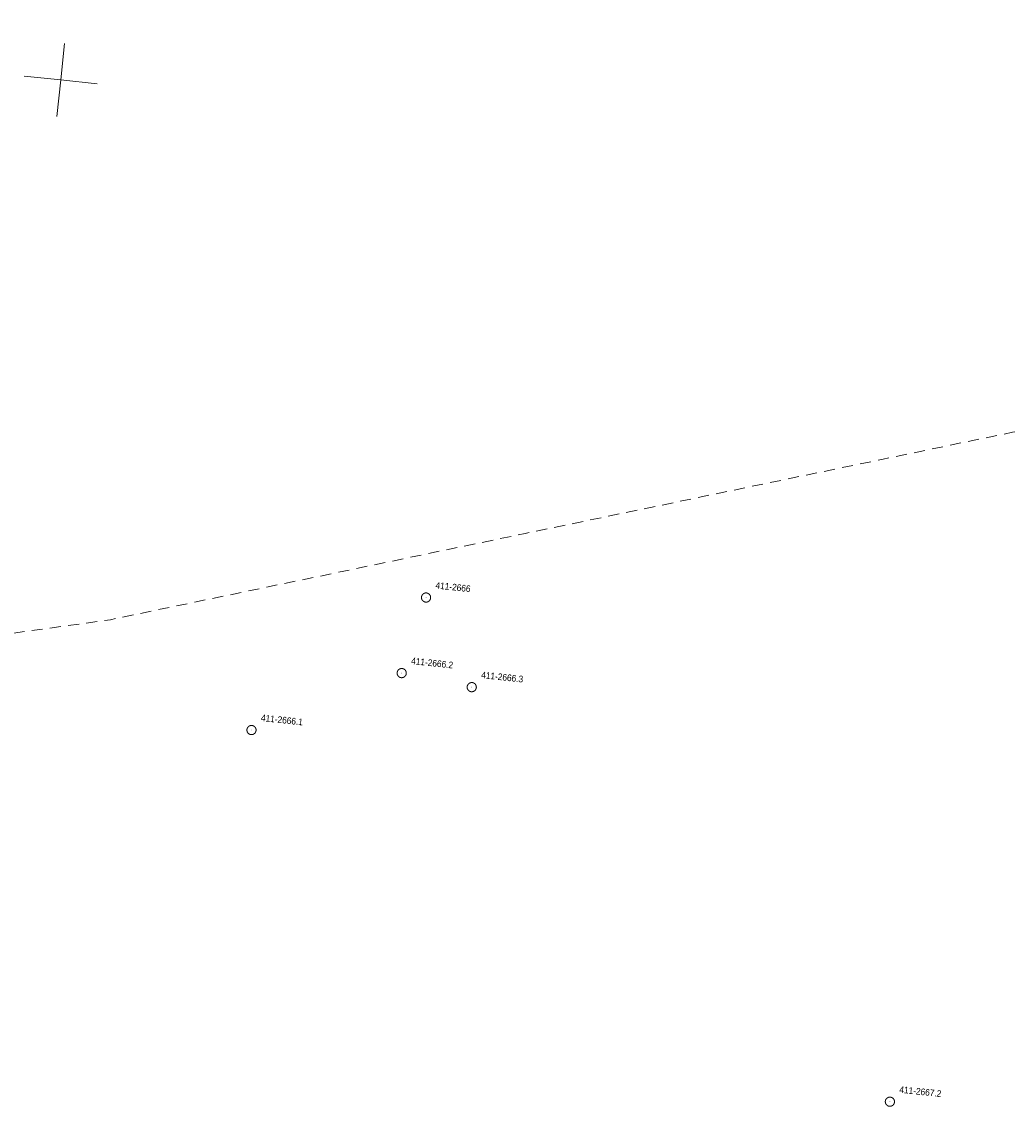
# Model space of a CAD drawing. Header units: millimetres. Extents: x -165388 to 921073, y -295343 to 494042.
# Tile 109 of 117: x 321206 to 456130, y -76487 to 71160. Entities that reach past the tile are written whole.
import ezdxf
from ezdxf.xclip import XClip

# ---------------------------------------------------------------- set-up
doc = ezdxf.new("R2010")
doc.units = ezdxf.units.MM
doc.header["$MEASUREMENT"] = 0
doc.header["$XCLIPFRAME"] = 0
doc.linetypes.add('1.5_1.0', pattern=[2500, 1500, -1000])
doc.layers.add('bg-woz-oz.6640.12006.2023.pge-1_rzut_5_121-Punkt osnowy szczegółowej', color=7, linetype='Continuous')
doc.layers.add('INW_GEO', color=7, linetype='Continuous')
for name, color, linetype, lineweight in [('bg-woz-oz.6640.12006.2023.pge-1_rzut_5_121-Punkt osnowy szczegółowej-Atr103_Nr_pióra__7', 7, 'Continuous', 18), ('bg-woz-oz.6640.12006.2023.pge-1_rzut_5_121-Punkt osnowy szczegółowej_Nr_pióra__7', 7, 'Continuous', 18), ('bg-woz-oz.6640.12006.2023.pge-1_rzut_5_216-obręb ewidencyjny_Nr_pióra__7', 7, 'Continuous', 18), ('bg-woz-oz.6640.12006.2023.pge-1_rzut_5__PKIG-01 RAMKA_Nr_pióra__7', 7, 'Continuous', 18)]:
    doc.layers.add(name, color=color, linetype=linetype, lineweight=lineweight)
doc.styles.add('GENERATED_STYLE_1', font='txt')

# ---------------------------------------------------------------- blocks, each defined once
blk = doc.blocks.new('Rysunek_2_5', base_point=(-8071116842, -4961354755))
at = {"layer": 'bg-woz-oz.6640.12006.2023.pge-1_rzut_5_121-Punkt osnowy szczegółowej', "linetype": 'Continuous', "lineweight": 0, "true_color": 0x000000}
for points in [[(376268, -7233, 1), (376179, -7223, 1)], [(372957, -17519, 1), (372867, -17510, 1)], [(382487, -19433, 1), (382398, -19423, 1)], [(352517, -25272, 1), (352428, -25262, 1)], [(439384, -75866, 1), (439295, -75857, 1)]]:
    blk.add_hatch(color=18, dxfattribs=at).paths.add_polyline_path(points)
at = {"layer": 'bg-woz-oz.6640.12006.2023.pge-1_rzut_5_121-Punkt osnowy szczegółowej_Nr_pióra__7', "linetype": 'Continuous'}
for centre in [(376223, -7228), (372912, -17515), (382443, -19428), (352473, -25267), (439339, -75862)]:
    blk.add_circle(centre, 625, dxfattribs=at)
at = {"layer": 'bg-woz-oz.6640.12006.2023.pge-1_rzut_5_216-obręb ewidencyjny_Nr_pióra__7', "linetype": '1.5_1.0', "flags": 128}
blk.add_lwpolyline([(478132, 494042), (468408, 491320), (463558, 489324), (455785, 486131), (448273, 477289), (430306, 456149), (428510, 454027), (420737, 440577), (419834, 438431), (417784, 433551), (396982, 384091), (377757, 338375), (379393, 333453), (315776, 182205), (314924, 180164), (312041, 173322), (261484, 53112), (241424, 5414), (247901, 2690), (262338, -3378), (273786, -7306), (277549, -8604), (297279, -12200), (317356, -12444), (333270, -10242), (376016, -1353), (389727, 1497), (438417, 11611), (456015, 15272), (480464, 20354), (497620, 23922), (514971, 27529), (529607, 30571), (556370, 36140), (576312, 40274), (589684, 43060), (615140, 48355), (616220, 48582), (634889, 52471), (645165, 54611), (649813, 55573)], dxfattribs=at)
at = {"layer": 'bg-woz-oz.6640.12006.2023.pge-1_rzut_5__PKIG-01 RAMKA_Nr_pióra__7', "linetype": 'Continuous'}
for q in [(327049, 68203), (321546, 63762), (325986, 58259), (331489, 62700)]:
    blk.add_line((326517, 63231), q, dxfattribs=at)
at = {"layer": 'bg-woz-oz.6640.12006.2023.pge-1_rzut_5_121-Punkt osnowy szczegółowej-Atr103_Nr_pióra__7', "linetype": 'Continuous', "char_height": 900, "attachment_point": 7, "rotation": 353.90176, "style": 'GENERATED_STYLE_1'}
for s, insert in [('\\A1;{\\W0.900000x;\\fArial|b0|i0|c238|p38;411-2666}', (377476, -6004)), ('\\A1;{\\W0.900000x;\\fArial|b0|i0|c238|p38;411-2666.2}', (374165, -16291)), ('\\A1;{\\W0.900000x;\\fArial|b0|i0|c238|p38;411-2666.3}', (383695, -18205)), ('\\A1;{\\W0.900000x;\\fArial|b0|i0|c238|p38;411-2666.1}', (353726, -24043)), ('\\A1;{\\W0.900000x;\\fArial|b0|i0|c238|p38;411-2667.2}', (440592, -74638))]:
    blk.add_mtext(s, dxfattribs=dict(at, insert=insert))

msp = doc.modelspace()

# ---------------------------------------------------------------- block references
at = {"layer": 'INW_GEO', "color": 151, "linetype": 'Continuous', "lineweight": 13, "true_color": 0x80c2ff}
ref = msp.add_blockref('Rysunek_2_5', (-8071116841.926, -4961354754.727), dxfattribs=at)
XClip(ref).set_block_clipping_path([(-195425.9394250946, -263123.0086484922), (606609.6817159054, -348810.9449165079), (694192.2923495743, 470958.7517303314), (-107843.3287914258, 556646.6879983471)])

doc.saveas('drawing.dxf')
